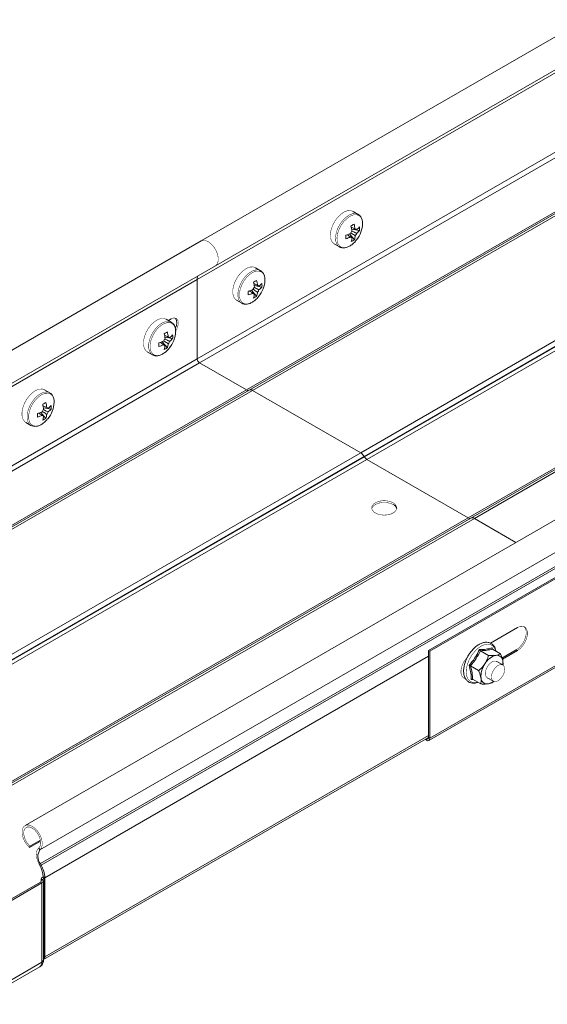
# Model space of a CAD drawing. Header units: millimetres. Extents: x 256 to 1193, y -1997 to 462.
# Tile 11 of 16: x 526 to 694, y -9 to 305. Entities that reach past the tile are written whole.
import ezdxf

# ---------------------------------------------------------------- set-up
doc = ezdxf.new("R2010")
doc.units = ezdxf.units.MM
doc.linetypes.add('K5LT32768', pattern=[0])
doc.linetypes.add('K5LT32769', pattern=[0])

msp = doc.modelspace()

# ---------------------------------------------------------------- linework, layer by layer
at = {"color": 7, "linetype": 'K5LT32768', "lineweight": 15}
for p, q in [((773.15, 343.37), (583.64, 233.98)), ((588.19, 226.09), (777.7, 335.49)), ((582.4, 221.69), (771.9, 331.09)), ((582.4, 196.42), (771.9, 305.82)), ((583.18, 195.08), (772.68, 304.48)), ((598.09, 186.47), (787.59, 295.87)), ((598.92, 186.44), (788.43, 295.84)), ((600.02, 186.33), (789.53, 295.73)), ((634.5, 166.43), (824, 275.83)), ((635.6, 165.27), (825.1, 274.67)), ((635.68, 165.13), (825.18, 274.52)), ((636.43, 164.33), (825.93, 273.73)), ((668.8, 145.65), (858.3, 255.05)), ((669.63, 145.62), (859.14, 255.02)), ((670.73, 145.51), (860.24, 254.91)), ((633.71, 242.47), (632.07, 243.42)), ((632.52, 234.38), (630.89, 236.22)), ((634.16, 237.32), (631.61, 237.79)), ((583.64, 233.98), (394.14, 124.58)), ((626.07, 233.03), (627.71, 232.08)), ((627.71, 232.08), (627.81, 232.03)), ((398.69, 116.7), (588.19, 226.09)), ((602.6, 224.51), (600.95, 225.46)), ((392.89, 112.29), (582.4, 221.69)), ((582.4, 221.69), (582.4, 196.42)), ((601.34, 216.36), (599.69, 218.27)), ((603.03, 219.28), (600.55, 219.76)), ((594.96, 215.07), (596.6, 214.12)), ((596.6, 214.12), (596.67, 214.08)), ((574.14, 208.08), (572.49, 209.03)), ((574.09, 209.14), (573.2, 208.63)), ((572.88, 199.93), (571.23, 201.84)), ((574.57, 202.85), (572.09, 203.33)), ((573.61, 203.13), (573.32, 203.27)), ((566.49, 198.64), (568.14, 197.69)), ((392.89, 87.02), (582.4, 196.42)), ((393.67, 85.68), (583.18, 195.08)), ((568.14, 197.69), (568.21, 197.65)), ((583.18, 195.08), (598.09, 186.47)), ((408.58, 77.07), (598.09, 186.47)), ((409.42, 77.04), (598.92, 186.44)), ((410.52, 76.93), (600.02, 186.33)), ((535.42, 185.57), (533.78, 186.52)), ((598.84, 186.39), (598.92, 186.44)), ((600.02, 186.33), (634.5, 166.43)), ((534.17, 177.42), (532.52, 179.32)), ((535.85, 180.34), (533.38, 180.82)), ((534.9, 180.62), (534.62, 180.76)), ((656.15, 103.4), (790.5, 180.96)), ((656.54, 103.17), (790.89, 180.73)), ((527.78, 176.13), (529.42, 175.18)), ((529.42, 175.18), (529.49, 175.14)), ((444.99, 57.03), (634.5, 166.43)), ((446.09, 55.87), (635.6, 165.27)), ((446.17, 55.73), (635.68, 165.13)), ((446.92, 54.94), (636.43, 164.33)), ((635.6, 165.27), (635.68, 165.13)), ((636.43, 164.33), (668.8, 145.65)), ((717.04, 156.97), (527.53, 47.57)), ((656.22, 74.7), (790.57, 152.26)), ((656.54, 75.41), (790.89, 152.97)), ((532.28, 39.83), (721.79, 149.23)), ((479.29, 36.25), (668.8, 145.65)), ((480.13, 36.22), (669.63, 145.62)), ((481.23, 36.11), (670.73, 145.51)), ((532.41, 35.42), (721.91, 144.82)), ((669.55, 145.57), (669.63, 145.62)), ((670.73, 145.51), (683.96, 137.87)), ((532.65, 34.98), (722.16, 144.38)), ((684.47, 110.72), (675.84, 105.74)), ((676.36, 104.25), (676.47, 103.85)), ((676.47, 103.85), (679.07, 102.35)), ((656.15, 103.4), (656.54, 103.17)), ((656.15, 75.64), (656.15, 103.4)), ((656.54, 75.41), (656.54, 103.17)), ((669.21, 102.41), (669.1, 102.26)), ((672.65, 103.31), (675.25, 101.81)), ((684.08, 103.6), (679.53, 100.97)), ((679.65, 100.6), (684.47, 103.38)), ((684.08, 103.6), (684.47, 103.38)), ((669.49, 98.51), (672.09, 97)), ((679.78, 98.77), (677.84, 99.89)), ((679.83, 99.97), (679.81, 98.74)), ((670.15, 94.23), (672.75, 92.73)), ((674.84, 94.7), (676.78, 93.57)), ((670.24, 94.18), (669.72, 94.14)), ((533.45, 4.85), (656.15, 75.68)), ((656.15, 75.64), (656.54, 75.41)), ((655.02, 75.03), (655.44, 74.78)), ((655.4, 75.25), (655.44, 75.23)), ((655.44, 74.78), (655.44, 75.23)), ((528.97, 40.52), (532.5, 42.55)), ((528.97, 40.52), (529.1, 41)), ((529.1, 41), (532.44, 42.92)), ((532.28, 39.83), (531.9, 40.41)), ((532.41, 35.42), (532.05, 35.23)), ((532.29, 34.8), (532.05, 35.23)), ((532.65, 34.98), (532.29, 34.8)), ((532.65, 34.98), (532.41, 35.42)), ((532.43, 29.56), (511.69, 17.59)), ((532.92, 29.27), (512.18, 17.3)), ((532.43, 29.56), (532.92, 29.27)), ((532.66, 30.4), (532.66, 29.78)), ((532.66, 30.35), (533.36, 30.37)), ((532.66, 30.35), (532.69, 29.95)), ((532.69, 29.95), (533.39, 29.97)), ((532.92, 4.01), (532.92, 29.27)), ((533.33, 31.22), (533.18, 31.14)), ((533.18, 31.14), (533.68, 30.85)), ((533.82, 30.93), (533.33, 31.22)), ((533.36, 30.37), (533.39, 29.97)), ((533.39, 4.66), (533.39, 29.93)), ((533.82, 30.93), (533.68, 30.85)), ((533.68, 5.59), (533.68, 30.85)), ((533.82, 5.67), (533.82, 30.93)), ((532.92, 4.01), (512.18, -7.96)), ((533.39, 4.81), (533.45, 4.85)), ((533.82, 5.67), (533.68, 5.59)), ((511.52, -9.43), (532.26, 2.54))]:
    msp.add_line(p, q, dxfattribs=at)
at = {"color": 8, "linetype": 'K5LT32769', "lineweight": 15, "true_color": 0x808080}
for p, q in [((533.82, 30.93), (656.15, 101.55)), ((533.82, 5.67), (656.15, 76.29)), ((655.44, 75.23), (656.15, 75.64)), ((532.66, 29.79), (532.66, 30.35)), ((532.69, 29.9), (532.69, 29.95))]:
    msp.add_line(p, q, dxfattribs=at)
at = {"color": 7, "linetype": 'K5LT32768', "const_width": 0.15}
for points in [[(632.07, 243.42), (631.24, 243.69), (630.26, 243.62), (629.21, 243.21), (628.15, 242.48), (627.15, 241.49), (626.27, 240.29), (625.56, 238.97), (625.08, 237.6), (624.84, 236.26), (624.88, 235.05), (625.17, 234.04), (625.71, 233.29), (626.07, 233.03)], [(588.19, 226.09), (588.3, 226.16), (588.81, 226.74), (589.09, 227.59), (589.11, 228.63), (588.87, 229.79), (588.4, 230.97), (587.72, 232.07), (586.89, 233.01), (585.99, 233.71), (585.08, 234.11), (584.24, 234.17), (583.64, 233.98)], [(588.19, 226.09), (588.3, 226.16), (588.81, 226.74), (589.09, 227.59), (589.11, 228.63), (588.87, 229.79), (588.4, 230.97), (587.72, 232.07), (586.89, 233.01), (585.99, 233.71), (585.08, 234.11), (584.24, 234.17), (583.64, 233.98)], [(600.95, 225.46), (600.23, 225.71), (599.27, 225.68), (598.22, 225.31), (597.16, 224.62), (596.15, 223.66), (595.25, 222.48), (594.52, 221.16), (594.01, 219.79), (593.75, 218.45), (593.75, 217.22), (594.01, 216.18), (594.52, 215.4), (594.96, 215.07)], [(572.49, 209.03), (571.77, 209.28), (570.8, 209.25), (569.76, 208.88), (568.7, 208.19), (567.69, 207.23), (566.79, 206.05), (566.06, 204.73), (565.55, 203.36), (565.28, 202.02), (565.28, 200.79), (565.55, 199.75), (566.06, 198.97), (566.49, 198.64)], [(575.55, 205.28), (575.57, 205.31), (576.08, 206.31), (576.35, 207.33), (576.35, 208.26), (576.08, 208.96), (575.57, 209.37), (574.88, 209.44), (574.09, 209.14)], [(533.78, 186.52), (533.05, 186.77), (532.09, 186.74), (531.05, 186.37), (529.98, 185.68), (528.97, 184.71), (528.08, 183.54), (527.35, 182.22), (526.84, 180.85), (526.57, 179.51), (526.57, 178.28), (526.84, 177.24), (527.35, 176.46), (527.78, 176.13)], [(644.84, 150.5), (643.88, 150.91), (642.75, 151.14), (641.56, 151.16), (640.41, 150.98), (639.4, 150.62), (638.62, 150.1), (638.14, 149.47), (638.01, 148.78), (638.23, 148.11), (638.79, 147.5), (639.63, 147.01), (640.69, 146.69), (641.86, 146.56), (643.04, 146.64), (644.14, 146.91), (645.04, 147.36), (645.67, 147.94), (645.98, 148.61), (645.94, 149.3), (645.54, 149.95), (644.84, 150.5)], [(644.84, 149.93), (643.88, 150.34), (642.75, 150.57), (641.56, 150.59), (640.41, 150.41), (639.4, 150.05), (638.62, 149.52), (638.14, 148.89), (638.04, 148.58)], [(686.52, 111.04), (686.97, 110.47), (687.23, 109.62), (687.23, 108.57), (686.97, 107.42), (686.49, 106.26), (685.8, 105.18), (684.98, 104.27), (684.08, 103.6)], [(684.47, 103.38), (685.37, 104.04), (686.19, 104.95), (686.87, 106.03), (687.36, 107.19), (687.62, 108.35), (687.62, 109.39), (687.36, 110.25), (686.87, 110.84), (686.19, 111.13), (685.37, 111.09), (684.47, 110.72)], [(668.54, 101.31), (667.9, 100.58), (667.22, 99.5), (666.73, 98.33), (666.47, 97.18), (666.47, 96.14), (666.73, 95.28), (667.22, 94.68), (667.87, 94.4)], [(674.99, 98.41), (674.51, 97.49), (674.25, 96.55), (674.24, 95.69), (674.49, 95.03), (674.84, 94.7)], [(677.84, 99.89), (677.72, 99.95), (677.09, 100.02), (676.36, 99.76), (675.64, 99.2), (674.99, 98.41)], [(676.16, 94.95), (676.29, 95.86), (676.66, 96.81), (677.22, 97.68), (677.91, 98.37), (678.65, 98.8), (679.34, 98.9), (679.91, 98.68), (680.28, 98.16), (680.4, 97.4), (680.28, 96.48), (679.91, 95.53), (679.34, 94.66), (678.65, 93.97), (677.91, 93.55), (677.22, 93.44), (676.66, 93.66), (676.29, 94.18), (676.16, 94.95)], [(667.8, 94.59), (667.51, 94.62), (667.18, 94.71)], [(532.28, 39.83), (532.76, 40.45), (533, 41.34), (532.98, 42.41), (532.7, 43.57), (532.19, 44.75), (531.49, 45.83), (530.64, 46.73), (529.74, 47.38), (528.83, 47.73), (528.01, 47.75), (527.33, 47.43), (526.85, 46.8), (526.61, 45.92), (526.63, 44.85), (526.91, 43.68), (527.43, 42.5), (528.13, 41.42), (528.97, 40.52)], [(531.9, 40.41), (532.34, 41.02), (532.53, 41.9), (532.43, 42.96), (532.06, 44.08), (531.47, 45.16), (530.7, 46.08), (529.84, 46.75), (528.98, 47.1), (528.2, 47.09), (527.59, 46.73), (527.21, 46.05), (527.09, 45.13), (527.25, 44.05), (527.67, 42.92), (528.31, 41.87), (529.1, 41)], [(532.05, 35.23), (531.68, 35.99), (531.4, 36.77), (531.21, 37.54), (531.14, 38.27), (531.17, 38.95), (531.32, 39.54), (531.56, 40.03), (531.9, 40.41)]]:
    msp.add_lwpolyline(points, dxfattribs=at)
at = {"color": 8, "linetype": 'K5LT32769', "true_color": 0x808080, "const_width": 0.15}
for points in [[(633.67, 242.5), (632.88, 242.74), (631.91, 242.67), (630.86, 242.26), (629.8, 241.53), (628.8, 240.54), (627.91, 239.35), (627.21, 238.02), (626.72, 236.65), (626.49, 235.31), (626.52, 234.1), (626.81, 233.09), (627.35, 232.35), (627.71, 232.08)], [(635.1, 239.59), (634.95, 240.66), (634.54, 241.52), (633.92, 242.09), (633.11, 242.35), (632.17, 242.28), (631.16, 241.89), (630.14, 241.19), (629.18, 240.24), (628.33, 239.09), (627.65, 237.81), (627.19, 236.49), (626.96, 235.21), (626.99, 234.04), (627.27, 233.07), (627.79, 232.35), (628.51, 231.93), (629.39, 231.84), (630.37, 232.07), (631.4, 232.62), (632.4, 233.45), (633.18, 234.34)], [(602.54, 224.54), (601.87, 224.76), (600.91, 224.73), (599.87, 224.36), (598.8, 223.67), (597.79, 222.71), (596.89, 221.53), (596.17, 220.21), (595.65, 218.84), (595.39, 217.5), (595.39, 216.27), (595.65, 215.24), (596.17, 214.45), (596.6, 214.12)], [(603.99, 221.49), (603.86, 222.59), (603.49, 223.47), (602.89, 224.08), (602.1, 224.38), (601.17, 224.35), (600.17, 223.99), (599.15, 223.32), (598.17, 222.4), (597.31, 221.27), (596.61, 220), (596.12, 218.68), (595.86, 217.39), (595.86, 216.21), (596.12, 215.21), (596.61, 214.46), (597.31, 214), (598.17, 213.87), (599.15, 214.07), (600.17, 214.58), (601.17, 215.38), (601.94, 216.22)], [(574.08, 208.11), (573.41, 208.33), (572.45, 208.3), (571.4, 207.93), (570.34, 207.24), (569.33, 206.28), (568.43, 205.1), (567.71, 203.78), (567.19, 202.41), (566.93, 201.07), (566.93, 199.84), (567.19, 198.81), (567.71, 198.02), (568.14, 197.69)], [(575.53, 205.06), (575.4, 206.16), (575.03, 207.04), (574.42, 207.65), (573.64, 207.95), (572.71, 207.92), (571.71, 207.56), (570.69, 206.89), (569.71, 205.97), (568.85, 204.84), (568.15, 203.57), (567.66, 202.25), (567.4, 200.96), (567.4, 199.78), (567.66, 198.78), (568.15, 198.03), (568.85, 197.57), (569.71, 197.44), (570.69, 197.63), (571.71, 198.15), (572.71, 198.95), (573.48, 199.79)], [(535.37, 185.6), (534.7, 185.82), (533.74, 185.79), (532.69, 185.42), (531.63, 184.73), (530.62, 183.76), (529.72, 182.59), (528.99, 181.27), (528.48, 179.9), (528.21, 178.56), (528.21, 177.33), (528.48, 176.29), (528.99, 175.51), (529.42, 175.18)], [(536.82, 182.55), (536.69, 183.65), (536.31, 184.53), (535.71, 185.14), (534.92, 185.43), (534, 185.4), (532.99, 185.04), (531.97, 184.38), (531, 183.45), (530.13, 182.32), (529.43, 181.06), (528.94, 179.74), (528.69, 178.45), (528.69, 177.27), (528.94, 176.27), (529.43, 175.52), (530.13, 175.06), (531, 174.93), (531.97, 175.12), (532.99, 175.64), (534, 176.44), (534.77, 177.28)], [(677.5, 103.26), (677.26, 103.94), (676.72, 104.74), (675.98, 105.25), (675.06, 105.43), (674.03, 105.29), (672.93, 104.82), (671.83, 104.05), (670.79, 103.03), (669.86, 101.81)], [(669.86, 101.81), (669.09, 100.45), (668.53, 99.02), (668.2, 97.62), (668.12, 96.3), (668.3, 95.14), (668.72, 94.21), (669.37, 93.55), (670.21, 93.21), (671.19, 93.18), (671.75, 93.31)]]:
    msp.add_lwpolyline(points, dxfattribs=at)
at = {"color": 7, "linetype": 'K5LT32768', "lineweight": 15}
for centre, radius, start, end in [((621.2, 256.55), 20.52, 299.7666, 303.0505), ((619.17, 235.44), 12.65, 7.8255, 15.109), ((620.18, 236.06), 12.65, 7.8254, 15.1092), ((626.36, 239.82), 8.74, 321.2471, 358.5087), ((625.96, 247.79), 12.58, 287.5505, 295.0026), ((608.67, 234.69), 21.12, 359.9019, 3.0027), ((633.71, 235.55), 2.58, 141.0367, 160.8721), ((626.52, 236.22), 6.28, 342.9456, 354.5706), ((632.73, 237.25), 0.531, 34.0013, 91.7098), ((630.76, 237.25), 2.58, 321.0366, 340.8723), ((628.99, 242.84), 6.74, 308.2719, 319.5723), ((629.02, 241.7), 6.74, 308.272, 319.5721), ((627.37, 237.72), 6.8, 356.6295, 6.2751), ((625.99, 246.65), 12.58, 287.5504, 295.0026), ((631.75, 235.54), 0.531, 214.0016, 271.7095), ((625.51, 235.61), 6.28, 342.9457, 354.5705), ((628.32, 240.13), 7.13, 296.6768, 306.1403), ((586.26, 221.75), 3.86, 163.486, 180.8574), ((590.46, 239.11), 20.78, 298.3986, 301.596), ((588.09, 217.83), 12.61, 6.3927, 13.7647), ((589.09, 218.41), 12.61, 6.3927, 13.7647), ((601.62, 219.29), 0.53, 31.0971, 88.8921), ((595.13, 221.91), 8.88, 320.1528, 357.3257), ((598.17, 224.77), 6.51, 306.8729, 318.3349), ((596.09, 219.86), 6.96, 355.2228, 4.7772), ((595.13, 230.03), 12.61, 286.2332, 293.6047), ((577.89, 217.34), 20.77, 358.4008, 1.5992), ((595.13, 228.87), 12.61, 286.2332, 293.6047), ((602.6, 217.58), 2.58, 140.0878, 159.9122), ((600.63, 217.58), 0.53, 211.0978, 268.8914), ((594.16, 217.83), 6.51, 341.6634, 353.1245), ((595.16, 218.41), 6.51, 341.6634, 353.1245), ((599.65, 219.29), 2.58, 320.0877, 339.9123), ((598.17, 223.61), 6.51, 306.8729, 318.3349), ((597.37, 222.08), 6.96, 295.2199, 304.7747), ((573.04, 207.83), 2.88, 325.5128, 33.2526), ((562, 222.68), 20.78, 298.3986, 301.596), ((559.63, 201.4), 12.61, 6.3927, 13.7647), ((560.63, 201.98), 12.61, 6.3927, 13.7647), ((566.66, 205.48), 8.88, 320.1526, 357.3258), ((566.67, 213.6), 12.61, 286.2333, 293.6046), ((549.42, 200.91), 20.78, 358.4013, 1.5987), ((574.14, 201.15), 2.58, 140.0881, 159.9119), ((566.7, 201.98), 6.51, 341.6634, 353.1245), ((573.16, 202.86), 0.53, 31.0959, 88.8933), ((571.19, 202.86), 2.58, 320.0872, 339.9128), ((569.7, 208.34), 6.51, 306.8729, 318.3349), ((569.7, 207.18), 6.51, 306.8729, 318.3349), ((567.63, 203.43), 6.96, 355.2226, 4.7774), ((566.67, 212.44), 12.61, 286.2333, 293.6046), ((572.17, 201.15), 0.53, 211.0988, 268.8905), ((565.7, 201.4), 6.51, 341.6634, 353.1245), ((568.91, 205.65), 6.96, 295.2199, 304.7747), ((584.09, 196.5), 1.69, 182.6061, 237.394), ((598.53, 187.08), 0.754, 234.3816, 294.3139), ((599.38, 185.43), 1.11, 54.3821, 114.3137), ((523.28, 200.17), 20.78, 298.3985, 301.5961), ((521.92, 179.47), 12.61, 6.3927, 13.7647), ((527.95, 182.96), 8.88, 320.1529, 357.3255), ((527.95, 191.08), 12.61, 286.2331, 293.6048), ((510.71, 178.39), 20.78, 358.4013, 1.5987), ((535.43, 178.64), 2.58, 140.0872, 159.9128), ((520.91, 178.89), 12.61, 6.3927, 13.7647), ((534.44, 180.34), 0.53, 31.0972, 88.892), ((532.48, 180.34), 2.58, 320.0875, 339.9125), ((530.99, 185.83), 6.51, 306.8728, 318.335), ((530.99, 184.67), 6.51, 306.8728, 318.335), ((528.92, 180.92), 6.96, 355.2226, 4.7774), ((527.95, 189.92), 12.61, 286.2331, 293.6048), ((533.46, 178.64), 0.53, 211.0959, 268.8933), ((526.98, 178.89), 6.51, 341.6634, 353.1245), ((530.2, 183.14), 6.96, 295.2198, 304.7748), ((527.99, 179.47), 6.51, 341.6634, 353.1245), ((632.82, 163.74), 3.17, 28.8556, 58.0454), ((637.57, 166.17), 2.16, 208.8554, 238.0453), ((643.97, 148.04), 2.08, 15.0896, 65.4338), ((669.24, 146.26), 0.754, 234.3818, 294.3146), ((670.09, 144.61), 1.11, 54.3821, 114.3137), ((679, 96.38), 5.63, 104.4816, 150.4258), ((677.87, 99.9), 1.96, 1.9559, 98.3614), ((679.71, 95.17), 6.88, 144.5958, 184.6053), ((675.14, 99.31), 4.73, 353.0161, 7.9651), ((674.8, 94.69), 1.96, 181.9558, 278.3615), ((674.38, 96.66), 3.97, 280.2232, 308.2605), ((655.72, 75.57), 0.437, 230.7969, 9.2137), ((655.87, 75.3), 0.677, 230.7966, 9.2139), ((535.34, 37.71), 3.72, 145.2363, 218.0458), ((525.75, 30.97), 7.58, 1.8773, 30.283), ((525.24, 30.65), 8.59, 1.8773, 30.2829), ((532.25, 29.96), 0.439, 293.6961, 358.6275), ((533.54, 30.33), 0.879, 113.6978, 178.6272), ((532.61, 29.99), 0.781, 293.6961, 358.628), ((533.89, 30.36), 0.537, 113.6947, 178.6305), ((532.94, 5.57), 0.885, 304.9083, 6.4035)]:
    msp.add_arc(centre, radius, start, end, dxfattribs=at)
at = {"color": 8, "linetype": 'K5LT32769', "lineweight": 15, "true_color": 0x808080}
for centre, radius, start, end in [((531.36, 3.83), 1.57, 304.8569, 6.455), ((532.6, 4.74), 0.797, 294.0481, 354.6316), ((533.98, 5), 0.657, 117.1685, 153.2296), ((532.73, 5.51), 0.95, 314.0187, 4.8582)]:
    msp.add_arc(centre, radius, start, end, dxfattribs=at)
at = {"color": 7, "linetype": 'K5LT32768', "lineweight": 15}
for points, knots in [([(635.11, 239.65), (635.1, 239.85), (635.06, 240.43), (634.82, 241.25), (634.35, 242.04), (633.88, 242.34), (633.66, 242.49)], [0, 0, 0, 0, 0.160758, 0.466111, 0.737946, 1, 1, 1, 1]), ([(631.31, 235.25), (631.23, 235.3), (630.87, 235.55), (630.51, 235.79), (630.23, 235.98)], [0, 0, 0, 0, 0.227645, 1, 1, 1, 1]), ([(632.77, 235.63), (632.68, 235.69), (632.21, 236), (631.74, 236.31), (631.35, 236.57)], [0, 0, 0, 0, 0.188988, 1, 1, 1, 1]), ([(631.46, 238.39), (631.79, 238.23), (632.21, 238.03), (632.62, 237.82), (632.71, 237.78)], [0, 0, 0, 0, 0.787374, 1, 1, 1, 1]), ([(631.66, 237.15), (632.08, 236.95), (632.59, 236.7), (633.1, 236.45), (633.2, 236.4)], [0, 0, 0, 0, 0.812815, 1, 1, 1, 1]), ([(633.17, 237.54), (633.07, 237.59), (632.95, 237.65), (632.83, 237.71), (632.8, 237.73)], [0, 0, 0, 0, 0.775157, 1, 1, 1, 1]), ([(627.85, 232.05), (627.93, 231.99), (628.26, 231.79), (628.97, 231.72), (629.91, 231.84), (630.9, 232.26), (631.88, 232.95), (632.66, 233.67), (633.05, 234.2), (633.16, 234.36)], [0, 0, 0, 0, 0.05702, 0.22278, 0.390043, 0.563944, 0.742512, 0.921951, 1, 1, 1, 1]), ([(631.33, 235.3), (631.39, 235.26), (631.53, 235.17), (631.68, 235.07), (631.76, 235.01)], [0, 0, 0, 0, 0.378726, 1, 1, 1, 1]), ([(604, 221.54), (603.99, 221.75), (603.97, 222.34), (603.75, 223.21), (603.27, 224.05), (602.77, 224.38), (602.53, 224.54)], [0, 0, 0, 0, 0.153864, 0.446573, 0.737344, 1, 1, 1, 1]), ([(600.42, 220.4), (600.73, 220.25), (601.14, 220.06), (601.54, 219.86), (601.63, 219.82)], [0, 0, 0, 0, 0.779808, 1, 1, 1, 1]), ([(600.18, 217.31), (600.1, 217.36), (599.73, 217.62), (599.36, 217.87), (599.07, 218.06)], [0, 0, 0, 0, 0.220149, 1, 1, 1, 1]), ([(600.19, 217.34), (600.25, 217.3), (600.39, 217.21), (600.54, 217.11), (600.62, 217.05)], [0, 0, 0, 0, 0.380126, 1, 1, 1, 1]), ([(601.63, 217.63), (601.54, 217.69), (601.07, 218), (600.6, 218.32), (600.23, 218.57)], [0, 0, 0, 0, 0.190143, 1, 1, 1, 1]), ([(600.55, 219.15), (600.96, 218.95), (601.47, 218.7), (601.98, 218.45), (602.07, 218.4)], [0, 0, 0, 0, 0.81078, 1, 1, 1, 1]), ([(602.07, 219.56), (601.98, 219.61), (601.84, 219.67), (601.71, 219.74), (601.67, 219.76)], [0, 0, 0, 0, 0.720154, 1, 1, 1, 1]), ([(596.7, 214.11), (596.79, 214.05), (597.13, 213.83), (597.85, 213.76), (598.78, 213.88), (599.77, 214.29), (600.75, 214.97), (601.49, 215.65), (601.84, 216.12), (601.92, 216.23)], [0, 0, 0, 0, 0.063869, 0.232881, 0.403343, 0.580555, 0.762583, 0.945541, 1, 1, 1, 1]), ([(575.54, 205.11), (575.53, 205.32), (575.51, 205.91), (575.29, 206.78), (574.81, 207.62), (574.3, 207.95), (574.07, 208.11)], [0, 0, 0, 0, 0.153864, 0.446573, 0.737344, 1, 1, 1, 1]), ([(571.72, 200.88), (571.64, 200.93), (571.27, 201.19), (570.89, 201.44), (570.61, 201.63)], [0, 0, 0, 0, 0.22015, 1, 1, 1, 1]), ([(573.17, 201.2), (573.08, 201.26), (572.61, 201.57), (572.14, 201.89), (571.76, 202.14)], [0, 0, 0, 0, 0.190143, 1, 1, 1, 1]), ([(571.96, 203.97), (572.27, 203.82), (572.67, 203.63), (573.08, 203.43), (573.17, 203.39)], [0, 0, 0, 0, 0.779808, 1, 1, 1, 1]), ([(572.09, 202.72), (572.5, 202.52), (573.01, 202.27), (573.51, 202.02), (573.61, 201.97)], [0, 0, 0, 0, 0.810781, 1, 1, 1, 1]), ([(568.24, 197.68), (568.33, 197.62), (568.66, 197.4), (569.39, 197.33), (570.32, 197.45), (571.31, 197.86), (572.29, 198.54), (573.03, 199.22), (573.38, 199.69), (573.46, 199.8)], [0, 0, 0, 0, 0.063869, 0.232881, 0.403343, 0.580555, 0.762583, 0.945541, 1, 1, 1, 1]), ([(571.73, 200.91), (571.79, 200.87), (571.93, 200.78), (572.07, 200.68), (572.16, 200.62)], [0, 0, 0, 0, 0.380126, 1, 1, 1, 1]), ([(536.82, 182.6), (536.82, 182.81), (536.8, 183.4), (536.57, 184.27), (536.09, 185.11), (535.59, 185.44), (535.35, 185.6)], [0, 0, 0, 0, 0.153865, 0.446574, 0.737345, 1, 1, 1, 1]), ([(533.01, 178.37), (532.92, 178.42), (532.58, 178.66), (532.23, 178.89), (531.97, 179.07)], [0, 0, 0, 0, 0.236622, 1, 1, 1, 1]), ([(534.45, 178.69), (534.36, 178.75), (533.9, 179.06), (533.43, 179.38), (533.05, 179.63)], [0, 0, 0, 0, 0.190143, 1, 1, 1, 1]), ([(533.24, 181.46), (533.56, 181.31), (533.96, 181.11), (534.36, 180.92), (534.45, 180.87)], [0, 0, 0, 0, 0.779809, 1, 1, 1, 1]), ([(533.37, 180.21), (533.79, 180), (534.29, 179.76), (534.8, 179.51), (534.9, 179.46)], [0, 0, 0, 0, 0.81078, 1, 1, 1, 1]), ([(529.53, 175.16), (529.62, 175.11), (529.95, 174.89), (530.67, 174.81), (531.61, 174.93), (532.6, 175.35), (533.58, 176.03), (534.32, 176.7), (534.67, 177.18), (534.75, 177.29)], [0, 0, 0, 0, 0.063869, 0.23288, 0.403342, 0.580554, 0.762582, 0.945542, 1, 1, 1, 1]), ([(533.02, 178.4), (533.07, 178.36), (533.22, 178.27), (533.36, 178.17), (533.45, 178.11)], [0, 0, 0, 0, 0.380126, 1, 1, 1, 1]), ([(669.03, 98.63), (669.19, 98.81), (669.99, 99.71), (671.22, 101.35), (671.99, 102.95), (672.35, 103.68)], [0, 0, 0, 0, 0.118083, 0.592259, 1, 1, 1, 1]), ([(677.58, 103.21), (677.51, 103.54), (677.35, 104.24), (676.82, 105.08), (676.06, 105.72), (675.16, 106.04), (674.17, 106.07), (673.12, 105.81), (672.04, 105.28), (670.98, 104.49), (670, 103.52), (669.46, 102.76), (669.21, 102.41)], [0, 0, 0, 0, 0.091442, 0.19692, 0.298756, 0.397025, 0.494678, 0.594812, 0.698161, 0.803104, 0.90812, 1, 1, 1, 1]), ([(672.35, 103.68), (672.54, 103.69), (673.46, 103.7), (674.92, 103.83), (675.91, 104.11), (676.36, 104.25)], [0, 0, 0, 0, 0.118084, 0.592259, 1, 1, 1, 1]), ([(672.65, 103.31), (672.62, 103.33), (672.56, 103.37), (672.48, 103.47), (672.41, 103.57), (672.37, 103.65), (672.35, 103.68), (672.35, 103.68)], [0, 0, 0, 0, 0.23619, 0.471402, 0.732471, 0.992087, 1, 1, 1, 1]), ([(676.47, 103.85), (675.93, 103.71), (674.85, 103.42), (673.39, 103.35), (672.65, 103.31)], [0, 0, 0, 0, 0.492148, 1, 1, 1, 1]), ([(676.47, 103.85), (676.44, 103.87), (676.39, 103.91), (676.35, 104.01), (676.34, 104.12), (676.35, 104.21), (676.36, 104.25), (676.36, 104.25)], [0, 0, 0, 0, 0.236189, 0.471405, 0.732475, 0.992085, 1, 1, 1, 1]), ([(668.21, 100.6), (668.15, 100.49), (667.87, 99.92), (667.55, 98.87), (667.3, 97.51), (667.3, 96.23), (667.53, 95.08), (668.02, 94.13), (668.73, 93.43), (669.61, 93.03), (670.58, 92.95), (671.33, 93.04), (671.76, 93.23), (671.83, 93.26)], [0, 0, 0, 0, 0.027991, 0.135456, 0.243332, 0.351854, 0.461045, 0.569631, 0.675026, 0.77633, 0.87629, 0.978079, 1, 1, 1, 1]), ([(669.1, 102.26), (668.96, 102.04), (668.62, 101.51), (668.36, 100.94), (668.21, 100.6)], [0, 0, 0, 0, 0.416587, 1, 1, 1, 1]), ([(672.65, 103.31), (672.22, 102.47), (671.36, 100.76), (670.12, 99.27), (669.49, 98.51)], [0, 0, 0, 0, 0.492147, 1, 1, 1, 1]), ([(675.25, 101.81), (675.19, 101.57), (674.92, 100.66), (674.45, 99.8), (674.1, 99.16)], [0, 0, 0, 0, 0.263254, 1, 1, 1, 1]), ([(675.25, 101.81), (676.01, 101.78), (676.86, 101.74), (677.52, 101.83), (677.59, 101.83)], [0, 0, 0, 0, 0.896036, 1, 1, 1, 1]), ([(677.59, 101.83), (678.06, 101.94), (678.64, 102.07), (679, 102.3), (679.07, 102.35)], [0, 0, 0, 0, 0.801461, 1, 1, 1, 1]), ([(679.07, 102.35), (679.37, 101.61), (679.69, 100.78), (679.81, 100.04), (679.83, 99.97)], [0, 0, 0, 0, 0.896037, 1, 1, 1, 1]), ([(669.72, 94.14), (669.73, 94.3), (669.75, 95.1), (669.62, 96.56), (669.22, 97.98), (669.03, 98.63)], [0, 0, 0, 0, 0.118083, 0.592259, 1, 1, 1, 1]), ([(669.49, 98.51), (669.46, 98.52), (669.4, 98.55), (669.28, 98.59), (669.15, 98.62), (669.07, 98.63), (669.03, 98.63), (669.03, 98.63)], [0, 0, 0, 0, 0.236191, 0.471405, 0.732463, 0.992084, 1, 1, 1, 1]), ([(669.49, 98.51), (669.69, 97.75), (670.1, 96.22), (670.13, 94.9), (670.15, 94.23)], [0, 0, 0, 0, 0.492148, 1, 1, 1, 1]), ([(674.1, 99.16), (674.02, 99.04), (673.48, 98.26), (672.76, 97.55), (672.12, 97.02), (672.09, 97)], [0, 0, 0, 0, 0.148486, 0.965571, 1, 1, 1, 1]), ([(669.72, 94.14), (669.72, 94.14), (669.76, 94.17), (669.83, 94.22), (669.94, 94.26), (670.06, 94.27), (670.12, 94.25), (670.15, 94.23)], [0, 0, 0, 0, 0.007927, 0.267546, 0.528598, 0.763812, 1, 1, 1, 1]), ([(672.85, 94.62), (672.7, 95.24), (672.52, 96.01), (672.16, 96.84), (672.09, 97)], [0, 0, 0, 0, 0.801462, 1, 1, 1, 1]), ([(672.75, 92.73), (672.85, 93.25), (672.96, 93.82), (672.86, 94.55), (672.85, 94.62)], [0, 0, 0, 0, 0.896038, 1, 1, 1, 1]), ([(675.09, 92.75), (674.51, 92.71), (673.78, 92.66), (672.92, 92.72), (672.75, 92.73)], [0, 0, 0, 0, 0.801462, 1, 1, 1, 1]), ([(676.57, 93.27), (676.21, 93.07), (675.8, 92.86), (675.15, 92.76), (675.09, 92.75)], [0, 0, 0, 0, 0.896039, 1, 1, 1, 1]), ([(676.89, 93.58), (676.81, 93.49), (676.71, 93.38), (676.6, 93.29), (676.57, 93.27)], [0, 0, 0, 0, 0.774389, 1, 1, 1, 1]), ([(532.23, 2.57), (532.4, 2.67), (532.79, 2.89), (533.17, 3.5), (533.37, 4.12), (533.39, 4.51), (533.39, 4.66)], [0, 0, 0, 0, 0.22637, 0.530521, 0.82516, 1, 1, 1, 1])]:
    msp.add_open_spline(points, degree=3, knots=knots, dxfattribs=at)

doc.saveas('drawing.dxf')
